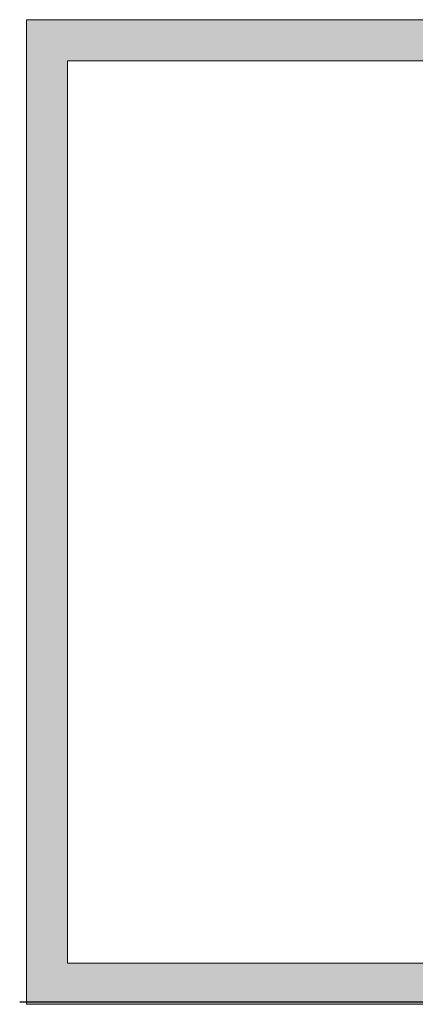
# Model space of a CAD drawing. Header units: millimetres. Extents: x 31882 to 271790, y -35693 to 24917.
# Tile 158 of 256: x 73836 to 74079, y 15789 to 16393. Entities that reach past the tile are written whole.
import ezdxf

# ---------------------------------------------------------------- set-up
doc = ezdxf.new("R2010")
doc.units = ezdxf.units.MM
doc.header["$MEASUREMENT"] = 0
doc.layers.add('A Equipments', color=7, linetype='Continuous', lineweight=5)
doc.layers.add('CKD Dimensions', color=3, linetype='Continuous', lineweight=0)
doc.layers.add('FAINTEQUIP', color=253, linetype='Continuous')
doc.layers.add('kitchen equip1', color=8, linetype='Continuous')

msp = doc.modelspace()

# ---------------------------------------------------------------- hatches: boundary and pattern name
at = {"layer": 'FAINTEQUIP'}
h = msp.add_hatch(dxfattribs=at)
h.set_pattern_fill('INSUL', color=4, scale=1.005552)
h.set_pattern_definition([(360, (-12488470.634, 890905.104), (2e-14, 9.577884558), []), (360, (-12488470.634, 890908.297), (2e-14, 9.577884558), [3.192628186, -3.192628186]), (360, (-12488470.634, 890911.49), (2e-14, 9.577884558), [3.192628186, -3.192628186])])
h.paths.add_polyline_path([(73840.43, 16392.76), (73840.43, 15789.43), (74443.76, 15789.43), (74443.76, 16392.76)])
edge = h.paths.add_edge_path(flags=16)
edge.add_line((73840.43, 16392.76), (74343.2, 16392.76))
h.paths.add_polyline_path([(74418.62, 16367.62), (73865.57, 16367.62), (73865.57, 15814.57), (74418.62, 15814.57)], flags=16)

# ---------------------------------------------------------------- linework, layer by layer
at = {"layer": 'A Equipments'}
for p, q in [((73865.57, 15814.57, 59.28), (74418.62, 15814.57, 59.28)), ((73840.43, 15789.43, 59.28), (74443.76, 15789.43, 59.28))]:
    msp.add_line(p, q, dxfattribs=at)
at = {"layer": 'CKD Dimensions', "ltscale": 0.25}
for points in [[(73840.43, 16392.76), (73840.43, 15789.43), (74443.76, 15789.43), (74443.76, 16392.76)], [(74418.62, 16367.62), (73865.57, 16367.62), (73865.57, 15814.57), (74418.62, 15814.57)]]:
    msp.add_lwpolyline(points, close=True, dxfattribs=at)
msp.add_lwpolyline([(73840.43, 16392.76), (74343.2, 16392.76)], dxfattribs=at)
at = {"layer": 'kitchen equip1'}
msp.add_line((74439.57, 15790.67, 4538.2), (73836.23, 15790.67, 4538.2), dxfattribs=at)

doc.saveas('drawing.dxf')
